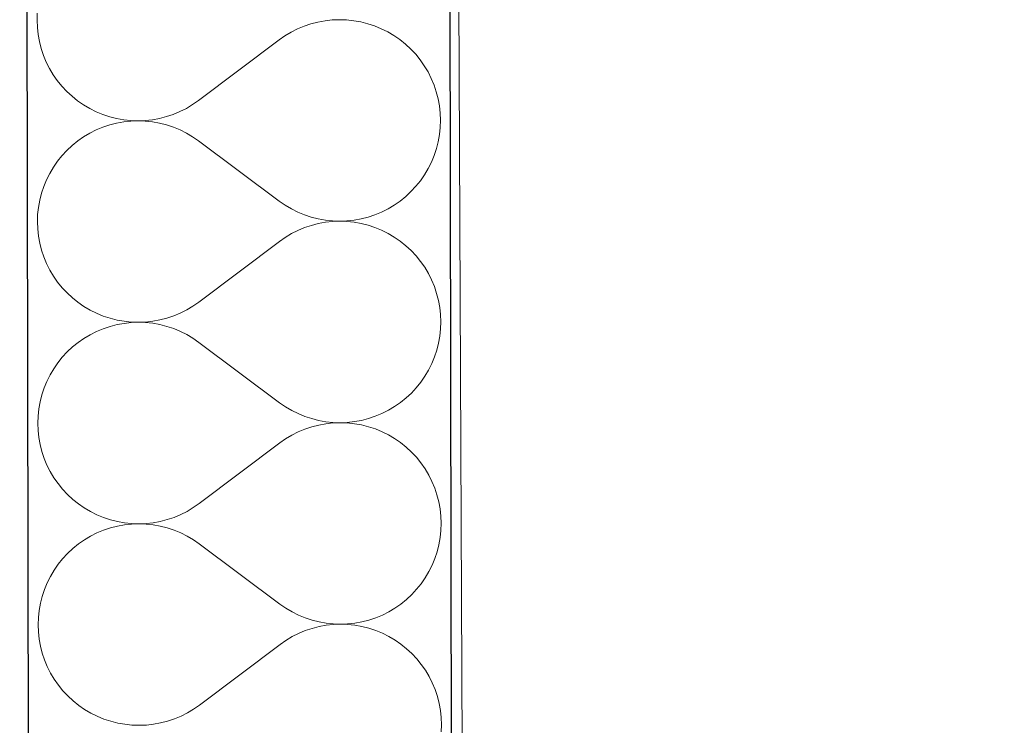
# Model space of a CAD drawing. Header units: millimetres. Extents: x -24674 to 2959, y -2716 to 20653.
# Tile 143 of 161: x -11148 to -10776, y 17009 to 17276. Entities that reach past the tile are written whole.
import ezdxf

# ---------------------------------------------------------------- set-up
doc = ezdxf.new("R2010")
doc.units = ezdxf.units.MM
doc.header["$MEASUREMENT"] = 0
doc.linetypes.add('Wipeout_Contour', pattern=[1000, 0, -1000])
for name, color, linetype in [('9._POHLED ZÁPADNÍ_1_Konstrukce - nosné', 7, 'Continuous'), ('9._POHLED ZÁPADNÍ_1_Nové_Konstrukce - nosné', 7, 'Continuous'), ('9._POHLED ZÁPADNÍ_1_Nové_Výplně - Povrchové', 7, 'Continuous'), ('9._POHLED ZÁPADNÍ_1_Nové_Výplně – Řezové', 7, 'Continuous'), ('9._POHLED ZÁPADNÍ_1_Výplně - Povrchové', 7, 'Continuous'), ('9._POHLED ZÁPADNÍ_1_VÝTAH VAR 1', 7, 'Continuous')]:
    doc.layers.add(name, color=color, linetype=linetype)

# ---------------------------------------------------------------- blocks, each defined once
blk = doc.blocks.new('*X21', base_point=(-27719.5, -6043.99))
at = {"layer": '9._POHLED ZÁPADNÍ_1_Nové_Výplně – Řezové', "color": 21, "linetype": 'Continuous', "lineweight": 20, "true_color": 0xffaaaa}
for p, q in [((-11141.44, 17278.23), (-11141.54, 17275.51)), ((-11141.54, 17275.51), (-11141.43, 17272.8)), ((-11035.37, 17274.83), (-11038.01, 17274.15)), ((-11032.7, 17275.32), (-11035.37, 17274.83)), ((-11029.99, 17275.61), (-11032.7, 17275.32)), ((-11027.27, 17275.72), (-11029.99, 17275.61)), ((-11024.56, 17275.63), (-11027.27, 17275.72)), ((-11021.85, 17275.34), (-11024.56, 17275.63)), ((-11019.17, 17274.86), (-11021.85, 17275.34)), ((-11016.53, 17274.2), (-11019.17, 17274.86)), ((-11141.43, 17272.8), (-11141.14, 17270.09)), ((-11045.53, 17271.01), (-11047.86, 17269.61)), ((-11043.1, 17272.23), (-11045.53, 17271.01)), ((-11040.59, 17273.28), (-11043.1, 17272.23)), ((-11038.01, 17274.15), (-11040.59, 17273.28)), ((-11013.95, 17273.35), (-11016.53, 17274.2)), ((-11011.43, 17272.31), (-11013.95, 17273.35)), ((-11009, 17271.1), (-11011.43, 17272.31)), ((-11006.66, 17269.71), (-11009, 17271.1)), ((-11141.14, 17270.09), (-11140.65, 17267.41)), ((-11140.65, 17267.41), (-11139.97, 17264.78)), ((-11050.09, 17268.06), (-11080.53, 17245.15)), ((-11047.86, 17269.61), (-11050.09, 17268.06)), ((-11004.42, 17268.17), (-11006.66, 17269.71)), ((-11002.3, 17266.46), (-11004.42, 17268.17)), ((-11139.97, 17264.78), (-11139.11, 17262.2)), ((-11000.3, 17264.62), (-11002.3, 17266.46)), ((-10998.44, 17262.63), (-11000.3, 17264.62)), ((-11139.11, 17262.2), (-11138.06, 17259.69)), ((-11138.06, 17259.69), (-11136.84, 17257.26)), ((-10996.73, 17260.51), (-10998.44, 17262.63)), ((-10995.18, 17258.28), (-10996.73, 17260.51)), ((-11136.84, 17257.26), (-11135.45, 17254.92)), ((-10993.78, 17255.94), (-10995.18, 17258.28)), ((-10992.56, 17253.51), (-10993.78, 17255.94)), ((-11135.45, 17254.92), (-11133.89, 17252.69)), ((-11133.89, 17252.69), (-11132.18, 17250.58)), ((-10991.51, 17251), (-10992.56, 17253.51)), ((-11132.18, 17250.58), (-11130.32, 17248.59)), ((-11130.32, 17248.59), (-11128.33, 17246.74)), ((-10990.65, 17248.42), (-10991.51, 17251)), ((-11128.33, 17246.74), (-11126.2, 17245.04)), ((-11126.2, 17245.04), (-11123.97, 17243.49)), ((-11082.76, 17243.59), (-11080.53, 17245.15)), ((-10989.97, 17245.79), (-10990.65, 17248.42)), ((-10989.49, 17243.11), (-10989.97, 17245.79)), ((-11123.97, 17243.49), (-11121.62, 17242.11)), ((-11121.62, 17242.11), (-11119.19, 17240.89)), ((-11087.53, 17240.97), (-11085.1, 17242.19)), ((-11085.1, 17242.19), (-11082.76, 17243.59)), ((-10989.19, 17240.41), (-10989.49, 17243.11)), ((-11119.19, 17240.89), (-11116.67, 17239.86)), ((-11116.67, 17239.86), (-11114.09, 17239.01)), ((-11114.09, 17239.01), (-11111.45, 17238.34)), ((-11111.45, 17238.34), (-11108.77, 17237.86)), ((-11108.77, 17237.86), (-11106.07, 17237.58)), ((-11106.07, 17237.39), (-11108.77, 17237.09)), ((-11106.07, 17237.58), (-11103.35, 17237.49)), ((-11103.35, 17237.49), (-11106.07, 17237.39)), ((-11103.35, 17237.49), (-11100.63, 17237.59)), ((-11100.63, 17237.39), (-11103.35, 17237.49)), ((-11100.63, 17237.59), (-11097.93, 17237.89)), ((-11097.92, 17237.1), (-11100.63, 17237.39)), ((-11097.93, 17237.89), (-11095.25, 17238.38)), ((-11095.25, 17238.38), (-11092.62, 17239.06)), ((-11092.62, 17239.06), (-11090.04, 17239.92)), ((-11090.04, 17239.92), (-11087.53, 17240.97)), ((-10989.09, 17237.69), (-10989.19, 17240.41)), ((-10989.18, 17234.97), (-10989.09, 17237.69)), ((-11119.18, 17234.02), (-11121.61, 17232.8)), ((-11116.66, 17235.07), (-11119.18, 17234.02)), ((-11114.08, 17235.93), (-11116.66, 17235.07)), ((-11111.45, 17236.61), (-11114.08, 17235.93)), ((-11108.77, 17237.09), (-11111.45, 17236.61)), ((-11095.25, 17236.62), (-11097.92, 17237.1)), ((-11092.61, 17235.95), (-11095.25, 17236.62)), ((-11090.03, 17235.1), (-11092.61, 17235.95)), ((-11087.51, 17234.06), (-11090.03, 17235.1)), ((-11085.08, 17232.84), (-11087.51, 17234.06)), ((-10989.47, 17232.26), (-10989.18, 17234.97)), ((-11123.95, 17231.41), (-11126.18, 17229.86)), ((-11121.61, 17232.8), (-11123.95, 17231.41)), ((-11082.74, 17231.46), (-11085.08, 17232.84)), ((-11080.5, 17229.91), (-11082.74, 17231.46)), ((-11049.99, 17207.1), (-11080.5, 17229.91)), ((-10989.94, 17229.59), (-10989.47, 17232.26)), ((-11130.28, 17226.29), (-11132.13, 17224.3)), ((-11128.29, 17228.15), (-11130.28, 17226.29)), ((-11126.18, 17229.86), (-11128.29, 17228.15)), ((-10991.47, 17224.37), (-10990.61, 17226.95)), ((-10990.61, 17226.95), (-10989.94, 17229.59)), ((-11132.13, 17224.3), (-11133.84, 17222.17)), ((-10992.5, 17221.85), (-10991.47, 17224.37)), ((-11135.38, 17219.94), (-11136.77, 17217.6)), ((-11133.84, 17222.17), (-11135.38, 17219.94)), ((-10995.1, 17217.08), (-10993.72, 17219.42)), ((-10993.72, 17219.42), (-10992.5, 17221.85)), ((-11137.98, 17215.16), (-11139.02, 17212.65)), ((-11136.77, 17217.6), (-11137.98, 17215.16)), ((-10996.65, 17214.84), (-10995.1, 17217.08)), ((-11139.02, 17212.65), (-11139.88, 17210.06)), ((-11000.21, 17210.72), (-10998.36, 17212.72)), ((-10998.36, 17212.72), (-10996.65, 17214.84)), ((-11139.88, 17210.06), (-11140.54, 17207.43)), ((-11004.31, 17207.16), (-11002.19, 17208.87)), ((-11002.19, 17208.87), (-11000.21, 17210.72)), ((-11141.02, 17204.75), (-11141.31, 17202.04)), ((-11140.54, 17207.43), (-11141.02, 17204.75)), ((-11049.99, 17207.1), (-11047.75, 17205.56)), ((-11047.75, 17205.56), (-11045.41, 17204.17)), ((-11045.41, 17204.17), (-11042.97, 17202.95)), ((-11011.31, 17202.99), (-11008.88, 17204.21)), ((-11008.88, 17204.21), (-11006.54, 17205.6)), ((-11006.54, 17205.6), (-11004.31, 17207.16)), ((-11141.31, 17202.04), (-11141.4, 17199.32)), ((-11042.97, 17202.95), (-11040.46, 17201.92)), ((-11040.46, 17201.92), (-11037.88, 17201.06)), ((-11037.88, 17201.06), (-11035.24, 17200.39)), ((-11035.24, 17200.39), (-11032.56, 17199.91)), ((-11021.72, 17199.92), (-11019.04, 17200.41)), ((-11019.04, 17200.41), (-11016.4, 17201.08)), ((-11016.4, 17201.08), (-11013.82, 17201.95)), ((-11013.82, 17201.95), (-11011.31, 17202.99)), ((-11141.4, 17199.32), (-11141.3, 17196.61)), ((-11141.3, 17196.61), (-11141, 17193.9)), ((-11040.45, 17197.09), (-11042.96, 17196.04)), ((-11037.87, 17197.96), (-11040.45, 17197.09)), ((-11035.24, 17198.64), (-11037.87, 17197.96)), ((-11032.56, 17199.13), (-11035.24, 17198.64)), ((-11032.56, 17199.91), (-11029.86, 17199.62)), ((-11029.86, 17199.42), (-11032.56, 17199.13)), ((-11029.86, 17199.62), (-11027.14, 17199.53)), ((-11027.14, 17199.53), (-11029.86, 17199.42)), ((-11027.14, 17199.53), (-11024.42, 17199.63)), ((-11024.42, 17199.44), (-11027.14, 17199.53)), ((-11024.42, 17199.63), (-11021.72, 17199.92)), ((-11021.71, 17199.15), (-11024.42, 17199.44)), ((-11019.04, 17198.67), (-11021.71, 17199.15)), ((-11016.4, 17198.01), (-11019.04, 17198.67)), ((-11013.82, 17197.15), (-11016.4, 17198.01)), ((-11011.3, 17196.12), (-11013.82, 17197.15)), ((-11141, 17193.9), (-11140.52, 17191.22)), ((-11047.73, 17193.42), (-11049.96, 17191.87)), ((-11045.39, 17194.82), (-11047.73, 17193.42)), ((-11042.96, 17196.04), (-11045.39, 17194.82)), ((-11008.86, 17194.91), (-11011.3, 17196.12)), ((-11006.52, 17193.52), (-11008.86, 17194.91)), ((-11004.28, 17191.98), (-11006.52, 17193.52)), ((-11140.52, 17191.22), (-11139.84, 17188.59)), ((-11049.96, 17191.87), (-11080.39, 17168.96)), ((-11002.16, 17190.27), (-11004.28, 17191.98)), ((-11000.17, 17188.42), (-11002.16, 17190.27)), ((-11139.84, 17188.59), (-11138.97, 17186.01)), ((-11138.97, 17186.01), (-11137.93, 17183.5)), ((-10998.31, 17186.44), (-11000.17, 17188.42)), ((-10996.6, 17184.32), (-10998.31, 17186.44)), ((-11137.93, 17183.5), (-11136.7, 17181.07)), ((-10995.04, 17182.09), (-10996.6, 17184.32)), ((-10993.65, 17179.75), (-10995.04, 17182.09)), ((-11136.7, 17181.07), (-11135.31, 17178.73)), ((-11135.31, 17178.73), (-11133.76, 17176.5)), ((-10992.43, 17177.32), (-10993.65, 17179.75)), ((-11133.76, 17176.5), (-11132.04, 17174.38)), ((-11132.04, 17174.38), (-11130.19, 17172.4)), ((-10991.38, 17174.81), (-10992.43, 17177.32)), ((-10990.52, 17172.23), (-10991.38, 17174.81)), ((-11130.19, 17172.4), (-11128.19, 17170.55)), ((-11128.19, 17170.55), (-11126.07, 17168.85)), ((-10989.84, 17169.6), (-10990.52, 17172.23)), ((-11126.07, 17168.85), (-11123.83, 17167.3)), ((-11123.83, 17167.3), (-11121.49, 17165.92)), ((-11084.96, 17166), (-11082.62, 17167.4)), ((-11082.62, 17167.4), (-11080.39, 17168.96)), ((-10989.35, 17166.92), (-10989.84, 17169.6)), ((-10989.05, 17164.22), (-10989.35, 17166.92)), ((-11121.49, 17165.92), (-11119.05, 17164.7)), ((-11119.05, 17164.7), (-11116.54, 17163.67)), ((-11116.54, 17163.67), (-11113.95, 17162.81)), ((-11092.48, 17162.87), (-11089.9, 17163.73)), ((-11089.9, 17163.73), (-11087.39, 17164.78)), ((-11087.39, 17164.78), (-11084.96, 17166)), ((-10988.95, 17161.5), (-10989.05, 17164.22)), ((-11113.95, 17159.74), (-11116.53, 17158.88)), ((-11113.95, 17162.81), (-11111.32, 17162.15)), ((-11111.31, 17160.42), (-11113.95, 17159.74)), ((-11111.32, 17162.15), (-11108.64, 17161.67)), ((-11108.64, 17160.9), (-11111.31, 17160.42)), ((-11108.64, 17161.67), (-11105.93, 17161.39)), ((-11105.93, 17161.2), (-11108.64, 17160.9)), ((-11105.93, 17161.39), (-11103.21, 17161.3)), ((-11103.21, 17161.3), (-11105.93, 17161.2)), ((-11103.21, 17161.3), (-11100.5, 17161.4)), ((-11100.49, 17161.2), (-11103.21, 17161.3)), ((-11100.5, 17161.4), (-11097.79, 17161.7)), ((-11097.79, 17160.91), (-11100.49, 17161.2)), ((-11097.79, 17161.7), (-11095.11, 17162.19)), ((-11095.11, 17160.43), (-11097.79, 17160.91)), ((-11095.11, 17162.19), (-11092.48, 17162.87)), ((-11092.47, 17159.76), (-11095.11, 17160.43)), ((-11089.89, 17158.91), (-11092.47, 17159.76)), ((-10989.04, 17158.78), (-10988.95, 17161.5)), ((-11121.47, 17156.61), (-11123.81, 17155.22)), ((-11119.04, 17157.83), (-11121.47, 17156.61)), ((-11116.53, 17158.88), (-11119.04, 17157.83)), ((-11087.38, 17157.87), (-11089.89, 17158.91)), ((-11084.94, 17156.65), (-11087.38, 17157.87)), ((-11082.6, 17155.27), (-11084.94, 17156.65)), ((-10989.81, 17153.4), (-10989.33, 17156.07)), ((-10989.33, 17156.07), (-10989.04, 17158.78)), ((-11128.16, 17151.96), (-11130.15, 17150.1)), ((-11126.04, 17153.67), (-11128.16, 17151.96)), ((-11123.81, 17155.22), (-11126.04, 17153.67)), ((-11080.37, 17153.72), (-11082.6, 17155.27)), ((-11049.85, 17130.91), (-11080.37, 17153.72)), ((-10990.48, 17150.76), (-10989.81, 17153.4)), ((-11132, 17148.11), (-11133.7, 17145.98)), ((-11130.15, 17150.1), (-11132, 17148.11)), ((-10992.37, 17145.66), (-10991.33, 17148.18)), ((-10991.33, 17148.18), (-10990.48, 17150.76)), ((-11133.7, 17145.98), (-11135.25, 17143.75)), ((-10993.58, 17143.23), (-10992.37, 17145.66)), ((-11136.63, 17141.41), (-11137.85, 17138.97)), ((-11135.25, 17143.75), (-11136.63, 17141.41)), ((-10996.52, 17138.65), (-10994.97, 17140.88)), ((-10994.97, 17140.88), (-10993.58, 17143.23)), ((-11137.85, 17138.97), (-11138.89, 17136.46)), ((-10998.22, 17136.53), (-10996.52, 17138.65)), ((-11139.74, 17133.87), (-11140.41, 17131.24)), ((-11138.89, 17136.46), (-11139.74, 17133.87)), ((-11002.06, 17132.68), (-11000.07, 17134.53)), ((-11000.07, 17134.53), (-10998.22, 17136.53)), ((-11140.41, 17131.24), (-11140.89, 17128.56)), ((-11049.85, 17130.91), (-11047.61, 17129.37)), ((-11006.41, 17129.41), (-11004.18, 17130.97)), ((-11004.18, 17130.97), (-11002.06, 17132.68)), ((-11141.17, 17125.85), (-11141.27, 17123.13)), ((-11140.89, 17128.56), (-11141.17, 17125.85)), ((-11047.61, 17129.37), (-11045.27, 17127.98)), ((-11045.27, 17127.98), (-11042.84, 17126.76)), ((-11042.84, 17126.76), (-11040.33, 17125.72)), ((-11040.33, 17125.72), (-11037.74, 17124.87)), ((-11016.27, 17124.89), (-11013.69, 17125.75)), ((-11013.69, 17125.75), (-11011.18, 17126.8)), ((-11011.18, 17126.8), (-11008.75, 17128.02)), ((-11008.75, 17128.02), (-11006.41, 17129.41)), ((-11141.27, 17123.13), (-11141.16, 17120.41)), ((-11037.74, 17124.87), (-11035.11, 17124.2)), ((-11035.1, 17122.45), (-11037.74, 17121.77)), ((-11035.11, 17124.2), (-11032.43, 17123.72)), ((-11032.43, 17122.93), (-11035.1, 17122.45)), ((-11032.43, 17123.72), (-11029.72, 17123.43)), ((-11029.72, 17123.23), (-11032.43, 17122.93)), ((-11029.72, 17123.43), (-11027, 17123.34)), ((-11027, 17123.34), (-11029.72, 17123.23)), ((-11027, 17123.34), (-11024.29, 17123.44)), ((-11024.29, 17123.25), (-11027, 17123.34)), ((-11024.29, 17123.44), (-11021.58, 17123.73)), ((-11021.58, 17122.96), (-11024.29, 17123.25)), ((-11021.58, 17123.73), (-11018.9, 17124.22)), ((-11018.9, 17122.48), (-11021.58, 17122.96)), ((-11018.9, 17124.22), (-11016.27, 17124.89)), ((-11016.26, 17121.82), (-11018.9, 17122.48)), ((-11141.16, 17120.41), (-11140.87, 17117.71)), ((-11045.26, 17118.63), (-11047.59, 17117.23)), ((-11042.83, 17119.85), (-11045.26, 17118.63)), ((-11040.32, 17120.9), (-11042.83, 17119.85)), ((-11037.74, 17121.77), (-11040.32, 17120.9)), ((-11013.68, 17120.96), (-11016.26, 17121.82)), ((-11011.16, 17119.93), (-11013.68, 17120.96)), ((-11008.73, 17118.72), (-11011.16, 17119.93)), ((-11006.39, 17117.33), (-11008.73, 17118.72)), ((-11140.87, 17117.71), (-11140.38, 17115.03)), ((-11140.38, 17115.03), (-11139.7, 17112.4)), ((-11049.82, 17115.68), (-11080.26, 17092.77)), ((-11047.59, 17117.23), (-11049.82, 17115.68)), ((-11004.15, 17115.79), (-11006.39, 17117.33)), ((-11002.03, 17114.08), (-11004.15, 17115.79)), ((-11139.7, 17112.4), (-11138.84, 17109.82)), ((-11000.03, 17112.23), (-11002.03, 17114.08)), ((-10998.17, 17110.25), (-11000.03, 17112.23)), ((-11138.84, 17109.82), (-11137.79, 17107.31)), ((-11137.79, 17107.31), (-11136.57, 17104.88)), ((-10996.46, 17108.13), (-10998.17, 17110.25)), ((-10994.91, 17105.9), (-10996.46, 17108.13)), ((-11136.57, 17104.88), (-11135.18, 17102.54)), ((-10993.51, 17103.56), (-10994.91, 17105.9)), ((-10992.29, 17101.13), (-10993.51, 17103.56)), ((-11135.18, 17102.54), (-11133.62, 17100.31)), ((-11133.62, 17100.31), (-11131.91, 17098.19)), ((-10991.24, 17098.62), (-10992.29, 17101.13)), ((-11131.91, 17098.19), (-11130.05, 17096.21)), ((-11130.05, 17096.21), (-11128.06, 17094.36)), ((-10990.38, 17096.04), (-10991.24, 17098.62)), ((-10989.7, 17093.41), (-10990.38, 17096.04)), ((-11128.06, 17094.36), (-11125.93, 17092.66)), ((-11125.93, 17092.66), (-11123.7, 17091.11)), ((-11082.49, 17091.21), (-11080.26, 17092.77)), ((-10989.22, 17090.73), (-10989.7, 17093.41)), ((-11123.7, 17091.11), (-11121.35, 17089.73)), ((-11121.35, 17089.73), (-11118.92, 17088.51)), ((-11118.92, 17088.51), (-11116.4, 17087.48)), ((-11089.77, 17087.54), (-11087.26, 17088.59)), ((-11087.26, 17088.59), (-11084.83, 17089.81)), ((-11084.83, 17089.81), (-11082.49, 17091.21)), ((-10988.92, 17088.03), (-10989.22, 17090.73)), ((-11116.4, 17087.48), (-11113.82, 17086.62)), ((-11113.82, 17086.62), (-11111.18, 17085.96)), ((-11111.18, 17085.96), (-11108.5, 17085.48)), ((-11108.5, 17085.48), (-11105.8, 17085.2)), ((-11105.8, 17085.01), (-11108.5, 17084.71)), ((-11105.8, 17085.2), (-11103.08, 17085.11)), ((-11103.08, 17085.11), (-11105.8, 17085.01)), ((-11103.08, 17085.11), (-11100.36, 17085.21)), ((-11100.36, 17085.01), (-11103.08, 17085.11)), ((-11100.36, 17085.21), (-11097.66, 17085.51)), ((-11097.65, 17084.72), (-11100.36, 17085.01)), ((-11097.66, 17085.51), (-11094.98, 17086)), ((-11094.98, 17086), (-11092.35, 17086.68)), ((-11092.35, 17086.68), (-11089.77, 17087.54)), ((-10988.82, 17085.31), (-10988.92, 17088.03)), ((-10988.91, 17082.59), (-10988.82, 17085.31)), ((-11118.91, 17081.64), (-11121.34, 17080.42)), ((-11116.39, 17082.69), (-11118.91, 17081.64)), ((-11113.81, 17083.55), (-11116.39, 17082.69)), ((-11111.18, 17084.23), (-11113.81, 17083.55)), ((-11108.5, 17084.71), (-11111.18, 17084.23)), ((-11094.98, 17084.24), (-11097.65, 17084.72)), ((-11092.34, 17083.57), (-11094.98, 17084.24)), ((-11089.76, 17082.72), (-11092.34, 17083.57)), ((-11087.24, 17081.68), (-11089.76, 17082.72)), ((-11084.81, 17080.46), (-11087.24, 17081.68)), ((-10989.2, 17079.88), (-10988.91, 17082.59)), ((-11125.91, 17077.48), (-11128.02, 17075.77)), ((-11123.67, 17079.03), (-11125.91, 17077.48)), ((-11121.34, 17080.42), (-11123.67, 17079.03)), ((-11082.47, 17079.08), (-11084.81, 17080.46)), ((-11080.23, 17077.53), (-11082.47, 17079.08)), ((-11049.72, 17054.72), (-11080.23, 17077.53)), ((-10989.67, 17077.21), (-10989.2, 17079.88)), ((-11130.01, 17073.91), (-11131.86, 17071.92)), ((-11128.02, 17075.77), (-11130.01, 17073.91)), ((-10991.2, 17071.99), (-10990.34, 17074.57)), ((-10990.34, 17074.57), (-10989.67, 17077.21)), ((-11131.86, 17071.92), (-11133.57, 17069.79)), ((-10992.23, 17069.47), (-10991.2, 17071.99)), ((-11135.11, 17067.56), (-11136.5, 17065.22)), ((-11133.57, 17069.79), (-11135.11, 17067.56)), ((-10994.83, 17064.69), (-10993.45, 17067.04)), ((-10993.45, 17067.04), (-10992.23, 17069.47)), ((-11137.71, 17062.78), (-11138.75, 17060.27)), ((-11136.5, 17065.22), (-11137.71, 17062.78)), ((-10998.09, 17060.34), (-10996.38, 17062.46)), ((-10996.38, 17062.46), (-10994.83, 17064.69)), ((-11138.75, 17060.27), (-11139.61, 17057.68)), ((-10999.94, 17058.34), (-10998.09, 17060.34)), ((-11140.27, 17055.05), (-11140.75, 17052.37)), ((-11139.61, 17057.68), (-11140.27, 17055.05)), ((-11004.04, 17054.78), (-11001.92, 17056.49)), ((-11001.92, 17056.49), (-10999.94, 17058.34)), ((-11140.75, 17052.37), (-11141.04, 17049.66)), ((-11049.72, 17054.72), (-11047.48, 17053.17)), ((-11047.48, 17053.17), (-11045.14, 17051.79)), ((-11045.14, 17051.79), (-11042.7, 17050.57)), ((-11011.04, 17050.61), (-11008.61, 17051.83)), ((-11008.61, 17051.83), (-11006.27, 17053.22)), ((-11006.27, 17053.22), (-11004.04, 17054.78)), ((-11141.04, 17049.66), (-11141.13, 17046.94)), ((-11042.7, 17050.57), (-11040.19, 17049.53)), ((-11040.19, 17049.53), (-11037.61, 17048.68)), ((-11037.61, 17048.68), (-11034.97, 17048.01)), ((-11034.97, 17048.01), (-11032.29, 17047.53)), ((-11021.45, 17047.54), (-11018.77, 17048.03)), ((-11018.77, 17048.03), (-11016.13, 17048.7)), ((-11016.13, 17048.7), (-11013.55, 17049.56)), ((-11013.55, 17049.56), (-11011.04, 17050.61)), ((-11141.13, 17046.94), (-11141.03, 17044.22)), ((-11141.03, 17044.22), (-11140.73, 17041.52)), ((-11040.18, 17044.71), (-11042.69, 17043.66)), ((-11037.6, 17045.58), (-11040.18, 17044.71)), ((-11034.97, 17046.25), (-11037.6, 17045.58)), ((-11032.29, 17046.74), (-11034.97, 17046.25)), ((-11032.29, 17047.53), (-11029.59, 17047.24)), ((-11029.59, 17047.04), (-11032.29, 17046.74)), ((-11029.59, 17047.24), (-11026.87, 17047.15)), ((-11026.87, 17047.15), (-11029.59, 17047.04)), ((-11026.87, 17047.15), (-11024.15, 17047.25)), ((-11024.15, 17047.06), (-11026.87, 17047.15)), ((-11024.15, 17047.25), (-11021.45, 17047.54)), ((-11021.44, 17046.77), (-11024.15, 17047.06)), ((-11018.77, 17046.29), (-11021.44, 17046.77)), ((-11016.13, 17045.63), (-11018.77, 17046.29)), ((-11013.55, 17044.77), (-11016.13, 17045.63)), ((-11011.03, 17043.74), (-11013.55, 17044.77)), ((-11140.73, 17041.52), (-11140.24, 17038.84)), ((-11047.46, 17041.04), (-11049.69, 17039.49)), ((-11045.12, 17042.44), (-11047.46, 17041.04)), ((-11042.69, 17043.66), (-11045.12, 17042.44)), ((-11008.59, 17042.53), (-11011.03, 17043.74)), ((-11006.25, 17041.14), (-11008.59, 17042.53)), ((-11004.01, 17039.6), (-11006.25, 17041.14)), ((-11140.24, 17038.84), (-11139.57, 17036.21)), ((-11049.69, 17039.49), (-11080.12, 17016.58)), ((-11001.89, 17037.89), (-11004.01, 17039.6)), ((-10999.9, 17036.04), (-11001.89, 17037.89)), ((-11139.57, 17036.21), (-11138.7, 17033.63)), ((-11138.7, 17033.63), (-11137.66, 17031.12)), ((-10998.04, 17034.06), (-10999.9, 17036.04)), ((-10996.33, 17031.94), (-10998.04, 17034.06)), ((-11137.66, 17031.12), (-11136.43, 17028.69)), ((-10994.77, 17029.71), (-10996.33, 17031.94)), ((-10993.38, 17027.37), (-10994.77, 17029.71)), ((-11136.43, 17028.69), (-11135.04, 17026.35)), ((-11135.04, 17026.35), (-11133.49, 17024.12)), ((-10992.16, 17024.94), (-10993.38, 17027.37)), ((-11133.49, 17024.12), (-11131.77, 17022)), ((-11131.77, 17022), (-11129.92, 17020.02)), ((-10991.11, 17022.43), (-10992.16, 17024.94)), ((-10990.25, 17019.85), (-10991.11, 17022.43)), ((-11129.92, 17020.02), (-11127.92, 17018.17)), ((-11127.92, 17018.17), (-11125.8, 17016.46)), ((-10989.57, 17017.22), (-10990.25, 17019.85)), ((-11125.8, 17016.46), (-11123.56, 17014.92)), ((-11123.56, 17014.92), (-11121.22, 17013.54)), ((-11084.69, 17013.62), (-11082.35, 17015.02)), ((-11082.35, 17015.02), (-11080.12, 17016.58)), ((-10989.08, 17014.54), (-10989.57, 17017.22)), ((-10988.78, 17011.84), (-10989.08, 17014.54)), ((-11121.22, 17013.54), (-11118.78, 17012.32)), ((-11118.78, 17012.32), (-11116.27, 17011.29)), ((-11116.27, 17011.29), (-11113.68, 17010.43)), ((-11113.68, 17010.43), (-11111.05, 17009.77)), ((-11094.84, 17009.81), (-11092.21, 17010.49)), ((-11092.21, 17010.49), (-11089.63, 17011.35)), ((-11089.63, 17011.35), (-11087.12, 17012.4)), ((-11087.12, 17012.4), (-11084.69, 17013.62)), ((-10988.68, 17009.12), (-10988.78, 17011.84)), ((-11111.05, 17009.77), (-11108.37, 17009.29)), ((-11108.37, 17009.29), (-11105.66, 17009.01)), ((-11105.66, 17009.01), (-11102.94, 17008.92)), ((-11102.94, 17008.92), (-11100.22, 17009.02)), ((-11100.22, 17009.02), (-11097.52, 17009.32)), ((-11097.52, 17009.32), (-11094.84, 17009.81)), ((-10988.77, 17006.4), (-10988.68, 17009.12))]:
    blk.add_line(p, q, dxfattribs=at)

msp = doc.modelspace()

# ---------------------------------------------------------------- wipeouts: each hides what was drawn before it
at = {"color": 254, "linetype": 'Wipeout_Contour', "lineweight": 0, "ltscale": 72283.801497}
msp.add_wipeout([(-11148.1, 18830.25), (-11130.82, 9083.32), (-10970.82, 9083.6), (-10988.08, 18817.53)], dxfattribs=at).dxf.layer = '9._POHLED ZÁPADNÍ_1_Nové_Výplně - Povrchové'

# ---------------------------------------------------------------- next in the draw order: linework, layer by layer
at = {"layer": '9._POHLED ZÁPADNÍ_1_Nové_Konstrukce - nosné', "color": 1, "linetype": 'Continuous', "lineweight": 25, "flags": 128}
for points in [[(-11148.1, 18830.25), (-11130.82, 9083.32)], [(-10970.82, 9083.6), (-10988.08, 18817.53)]]:
    msp.add_lwpolyline(points, dxfattribs=at)

# ---------------------------------------------------------------- next in the draw order: wipeouts: each hides what was drawn before it
at = {"color": 254, "linetype": 'Wipeout_Contour', "lineweight": 0, "ltscale": 70593.958106}
msp.add_wipeout([(-10986.72, 18366), (-10946.64, 9038.96), (-10496.64, 9040.89), (-10536.56, 18330.21)], dxfattribs=at).dxf.layer = '9._POHLED ZÁPADNÍ_1_Výplně - Povrchové'

# ---------------------------------------------------------------- next in the draw order: linework, layer by layer
at = {"layer": '9._POHLED ZÁPADNÍ_1_Konstrukce - nosné', "color": 251, "linetype": 'Continuous', "lineweight": 20, "true_color": 0x6a6a6a, "flags": 128}
msp.add_lwpolyline([(-10988.66, 18817.58), (-10946.75, 9064.83)], dxfattribs=at)

# ---------------------------------------------------------------- next in the draw order: wipeouts: each hides what was drawn before it
at = {"color": 254, "linetype": 'Wipeout_Contour', "lineweight": 0, "ltscale": 72283.801497}
msp.add_wipeout([(-11148.1, 18830.25), (-11130.82, 9083.32), (-10970.82, 9083.6), (-10988.08, 18817.53)], dxfattribs=at).dxf.layer = '9._POHLED ZÁPADNÍ_1_Nové_Výplně – Řezové'

# ---------------------------------------------------------------- next in the draw order: linework, layer by layer
at = {"layer": '9._POHLED ZÁPADNÍ_1_Nové_Konstrukce - nosné', "color": 1, "linetype": 'Continuous', "lineweight": 25, "flags": 128}
for points in [[(-11148.1, 18830.25), (-11130.82, 9083.32)], [(-10970.82, 9083.6), (-10988.08, 18817.53)]]:
    msp.add_lwpolyline(points, dxfattribs=at)

# ---------------------------------------------------------------- next in the draw order: block references
at = {"layer": '9._POHLED ZÁPADNÍ_1_VÝTAH VAR 1', "color": 9, "linetype": 'Continuous', "lineweight": 13}
msp.add_blockref('*X21', (-27719.5, -6043.99), dxfattribs=at)

doc.saveas('drawing.dxf')
